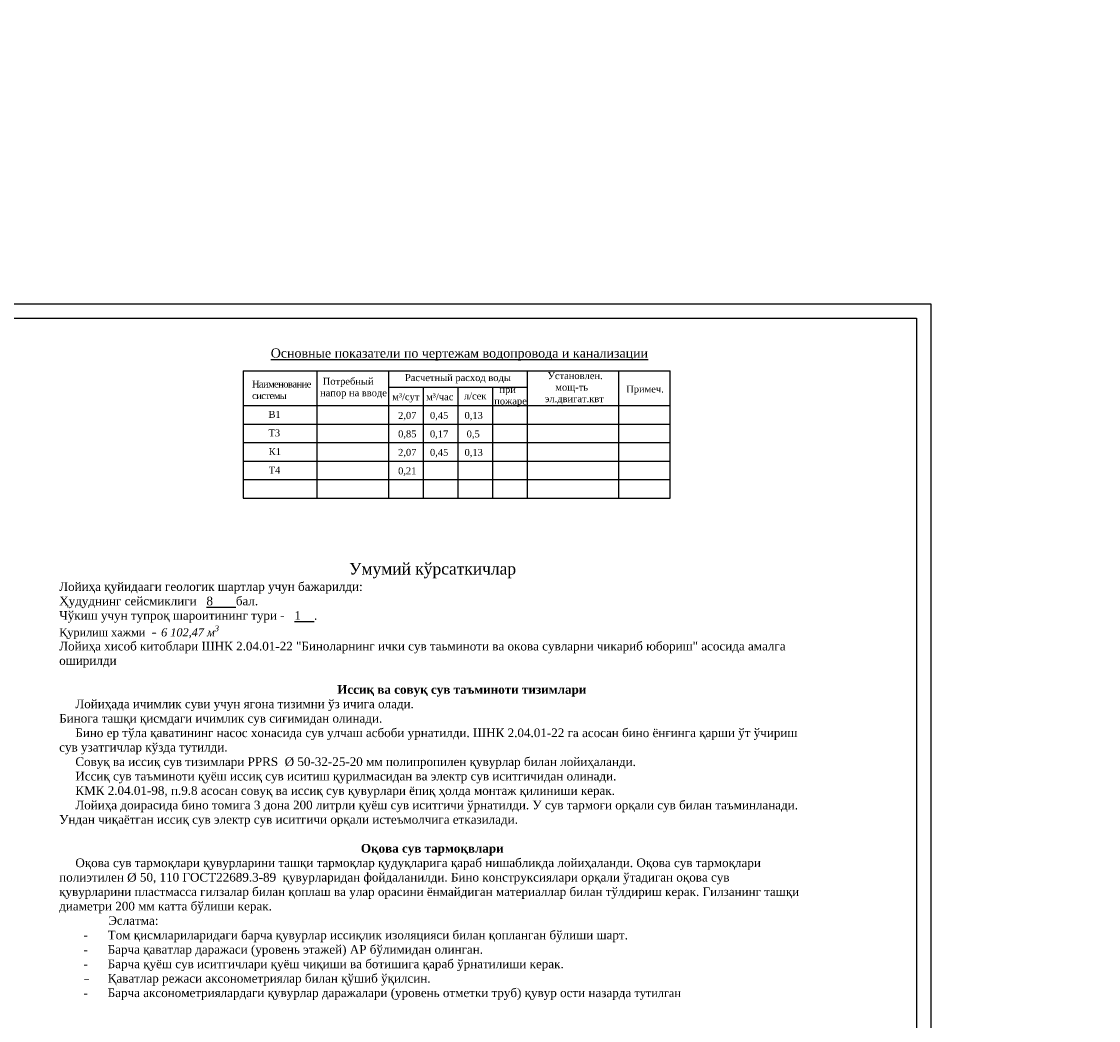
# Model space of a CAD drawing. Extents: x 4114239 to 5838486, y 780458 to 1383318.
# Tile 193 of 231: x 4475858 to 4513160, y 1346183 to 1380766. Entities that reach past the tile are written whole.
import ezdxf

# ---------------------------------------------------------------- set-up
doc = ezdxf.new("R2010")
doc.units = 0
doc.header["$MEASUREMENT"] = 0
doc.layers.add('Основные', color=160, linetype='Continuous', lineweight=40)
doc.styles.add('RomanS', font='romans.shx')
doc.styles.add('TIMES', font='times.ttf', dxfattribs={"height": 3})
doc.styles.add('ГОСТ 250', font='isocpeui.ttf', dxfattribs={"height": 300})

msp = doc.modelspace()

# ---------------------------------------------------------------- linework, layer by layer
at = {"color": 0}
for p, q in [((4447956.0865, 1370995.9427), (4507356.0865, 1370995.9427)), ((4507356.0865, 1370995.9427), (4507356.0865, 1328995.9427)), ((4449956.0865, 1370495.9427), (4506856.0865, 1370495.9427)), ((4506856.0865, 1370495.9427), (4506856.0865, 1329495.9427))]:
    msp.add_line(p, q, dxfattribs=at)
for p, q in [((4483529.6758, 1368667.7572), (4498329.6758, 1368667.7572)), ((4483529.6758, 1368667.7572), (4483529.6758, 1364267.7572)), ((4486089.6758, 1368667.7572), (4486089.6758, 1364267.7572)), ((4488569.6758, 1368667.7572), (4488569.6758, 1364267.7572)), ((4493369.6758, 1368667.7572), (4493369.6758, 1364267.7572)), ((4496533.0486, 1368667.7572), (4496533.0486, 1364267.7572)), ((4498329.6758, 1364267.7572), (4498329.6758, 1368667.7572)), ((4488569.6758, 1368107.7572), (4493369.6758, 1368107.7572)), ((4489769.6758, 1368107.7572), (4489769.6758, 1364267.7572)), ((4490969.6758, 1368107.7572), (4490969.6758, 1364267.7572)), ((4492169.6758, 1368107.7572), (4492169.6758, 1364267.7572)), ((4483529.6758, 1367467.7572), (4498329.6758, 1367467.7572)), ((4483529.6758, 1366827.7572), (4498329.6758, 1366827.7572)), ((4483529.6758, 1366187.7572), (4498329.6758, 1366187.7572)), ((4483529.6758, 1365547.7572), (4498329.6758, 1365547.7572)), ((4483529.6758, 1364907.7572), (4498329.6758, 1364907.7572)), ((4483529.6758, 1364267.7572), (4498329.6758, 1364267.7572))]:
    msp.add_line(p, q)

# ---------------------------------------------------------------- texts
at = {"attachment_point": 1, "style": 'TIMES'}
for s, insert, char_height, width in [('{\\LОсновные показатели по чертежам водопровода и канализации}', (4484491.172, 1369449.3954), 320, 12917.991433), (' Установлен.\\P    мощ-ть эл.двигат.квт\\P                  ', (4493985.8936, 1368627.0469), 240, 2300.790081), ('{\\T0.9;Наименование        системы}', (4483842.4068, 1368336.0716), 240, 2648.485163), ('{\\fArial|b0|i0|c238|p34; }Потребный напор на вводе', (4486198.5301, 1368432.6829), 240, 2351.748201), ('  Расчетный расход воды', (4488957.5201, 1368558.3264), 240, 4563.884593), (' л/сек', (4491090.4592, 1367922.9023), 240, 1081.411451), ('  при       пожаре', (4492230.8824, 1368148.8128), 240, 1138.759459), ('Примеч.', (4496804.044, 1368163.1432), 240, 1232.758954), (' м³/сут', (4488609.4701, 1367896.6684), 240, 1020.427614), (' м³/час', (4489782.411, 1367893.921), 240, 1062.161928), ('{\\fTimes New Roman|b0|i0|c204|p18;В\\fTimes New Roman|b0|i0|c238|p18;1}', (4484412.4965, 1367284.3121), 240, 394.402845), ('2,07', (4488901.9118, 1367251.0809), 240, 779.328623), ('0,45', (4490005.4269, 1367249.854), 240, 654.200581), ('0,13', (4491203.0168, 1367247.8839), 240, 621.134244), ('T3', (4484412.4965, 1366644.3121), 240, 394.402845), ('0,85', (4488901.9118, 1366611.0809), 240, 779.328623), ('0,17', (4490005.4269, 1366609.854), 240, 654.200581), ('0,5', (4491276.4024, 1366607.8839), 240, 621.134244), ('К1', (4484417.9269, 1365996.2267), 240, 351.940998), ('2,07', (4488901.9118, 1365971.0809), 240, 779.328623), ('0,45', (4490005.4269, 1365969.854), 240, 654.200581), ('0,13', (4491203.0168, 1365967.8839), 240, 621.134244), ('T4', (4484417.9269, 1365356.2267), 240, 351.940998), ('0,21', (4488901.9118, 1365331.0809), 240, 779.328623)]:
    msp.add_mtext(s, dxfattribs=dict(at, insert=insert, char_height=char_height, width=width))
at = {"lineweight": -3, "insert": (4477162.5923, 1362021.2051), "char_height": 280, "width": 25710.568766, "attachment_point": 1, "style": 'RomanS'}
msp.add_mtext('\\pxi35.86642;{\\fTimes New Roman|b0|i0|c204|p18;\\H1.42857x;Умумий кўрсаткичлар\\P\\pi0;\\H0.75x;Лойиҳа қуйидааги геологик шартлар учун бажарилди:\\PҲудуднинг сейсмиклиги\\L   \\fTimes New Roman|b0|i0|c0|p18;8\\fTimes New Roman|b0|i0|c204|p18;       \\lбал.\\PЧўкиш учун тупроқ шароитининг тури -\\L   \\fTimes New Roman|b0|i0|c0|p18;1\\fTimes New Roman|b0|i0|c204|p18;    \\l.\\fTimes New Roman|b0|i0|c0|p18;\\P\\A1;\\fTimes New Roman|b0|i0|c204|p18;\\H0.93333x;\\C256;\\c0;Қурилиш хажми\\fISOCPEUR|b0|i1|c204|p34; - \\fTimes New Roman|b0|i1|c0|p18;6\\fTimes New Roman|b0|i1|c204|p18; \\fTimes New Roman|b0|i1|c0|p18;102\\fTimes New Roman|b0|i1|c204|p18;,\\fTimes New Roman|b0|i1|c0|p18;47\\fTimes New Roman|b0|i1|c204|p18; м\\H0.7x;\\S3^ ;\\A0;\\fTimes New Roman|b0|i0|c204|p18;\\H1.53061x;\\C256;\\PЛойиҳа хисоб китоблари ШНК 2.04.01-22 "Биноларнинг ички сув таьминоти ва окова сувларни чикариб юбориш" асосида амалга оширилди\\fTimes New Roman|b0|i0|c0|p18;\\P\\fTimes New Roman|b0|i0|c204|p18;\\P\\fTimes New Roman|b0|i0|c0|p18;                                                                                     \\fTimes New Roman|b1|i0|c204|p18;Иссиқ ва совуқ сув таъминоти тизимлари\\P\\pi2;\\fTimes New Roman|b0|i0|c204|p18;Лойиҳада ичимлик суви учун ягона тизимни ўз ичига олади. \\P\\pi0;Бинога ташқи қисмдаги ичимлик сув сиғимидан олинади.\\fTimes New Roman|b0|i0|c0|p18; \\fTimes New Roman|b0|i0|c204|p18;\\P\\pi2;Бино ер тўла қаватининг насос хонасида \\C0;сув улчаш асбоби урнатилди\\fTimes New Roman|b0|i0|c0|p18;.\\fTimes New Roman|b0|i0|c204|p18; \\C256;ШНК 2.04.01-22 га асосан бино ёнғинга қарши ўт ўчириш сув узатгичлар кўзда тутилди. \\PСовуқ ва иссиқ сув тизимлари PPRS  Ø 50-32-25-20 мм полипропилен қувурлар билан лойиҳаланди. \\PИссиқ сув таъминоти қуёш иссиқ сув иситиш қурилмасидан ва электр сув иситгичидан олинади.\\PКМК 2\\C0;.04.01-98, п.9.8\\C256; асосан совуқ ва иссиқ сув қувурлари ёпиқ ҳолда монтаж қилиниши керак.\\PЛойиҳа доирасида бино томига \\fTimes New Roman|b0|i0|c0|p18;3\\fTimes New Roman|b0|i0|c204|p18; дона\\fTimes New Roman|b0|i0|c0|p18; 200 \\fTimes New Roman|b0|i0|c204|p18;литрли қуёш сув иситгичи ўрнатилди. У сув тармоғи орқали сув билан таъминланади. Ундан чиқаётган иссиқ сув электр сув иситгичи орқали истеъмолчига етказилади.\\fTimes New Roman|b0|i0|c0|p18;\\P\\fTimes New Roman|b0|i0|c204|p18;\\P\\pi37.31676;\\fTimes New Roman|b1|i0|c204|p18;Оқова сув тармоқвлари\\P\\pi2;\\fTimes New Roman|b0|i0|c204|p18;Оқова сув тармоқлари қувурларини ташқи тармоқлар қудуқларига қараб нишабликда лойиҳаланди. Оқова сув тармоқлари полиэтилен Ø 50, 110 ГОСТ22689.3-89  қувурларидан фойдаланилди. Бино конструксиялари орқали ўтадиган оқова сув қувурларини пластмасса гилзалар билан қоплаш ва улар орасини ёнмайдиган материаллар билан тўлдириш керак. Гилзанинг ташқи диаметри 200 мм катта бўлиши керак. \\P\\pi0;\\fTimes New Roman|b0|i0|c0|p18;               \\fTimes New Roman|b0|i0|c204|p18;Эслатма:\\P\\pi-3,l6,t6;-^IТом қисмлариларидаги барча қувурлар иссиқлик изоляцияси билан қопланган бўлиши шарт.\\P-^IБарча қаватлар даражаси (уровень этажей) АР бўлимидан олинган.\\P-^IБарча қуёш сув иситгичлари қуёш чиқиши ва ботишига қараб ўрнатилиши керак.\\P\\Fromans|c204;-^I\\fTimes New Roman|b0|i0|c204|p18;Қаватлар режаси аксонометриялар билан қўшиб ўқилсин.\\P-^IБарча аксонометриялардаги қувурлар даражалари (уровень отметки труб) қувур ости назарда \\H0.93334x;тутилган}', dxfattribs=at)
at = {"layer": 'Основные', "color": 0, "char_height": 351, "attachment_point": 1, "style": 'ГОСТ 250'}
for s, insert, width in [('\\pi1037;                                                                 бассейна и не разрушает конструкции бассейна. Если значение pH слишком высокое (больше 8.0), то эффективность дезинфекции снижается, вода может помутнеть, а также возможно отложение осадка.\\P\\pi0;Если уровень pH слишком низкий (меньше 7.0), то вода будет вызывать раздражение слизистых и кожи у посетителей, а материалы бассейна могут подвергаться коррозии.\\P\\pi1037;Во избежание резких скачков уровня pH при добавлении различных химикатов необходимо поддерживать достаточный уровень общей щелочности воды. Этот параметр складывается из растворенных карбонатов, бикарбонатов и гидроксидов, и его рекомендуемое значение составляет порядка 100-120 мг/л . Эти вещества действуют в качестве буфера, предотвращая резкое изменение pH при добавлении кислот или щелочей.\\P\\pi0;Для корректировки уровня pH используются следующие реагенты:\\P \\P\\P ', (4350412.7988, 1380726.1656), 16962.4), ('\\pi1037;^IДля увеличения pH\\P\\pi0; - Карбонат натрия (Na2CO3) или стиральная сода, так называемый pH-Плюс. Это соединение характеризуется значением pH 10, его введение также повышает общую щелочность воды.\\P \\P \\P\\P ', (4350225.9939, 1371295.1783), 16962.4), ('\\pi1477,t1.755e+004; - Гидроксид натрия (NaOH) или каустическая сода. Это соединение обладает сильными основными свойствами (pH порядка 14) и требует специальных мер предосторожности при обращении. Добавление гидроксида также приводит к увеличению щелочности.\\P ^IДля понижения уровня pH\\P - Гидросульфат натрия (NaHSO4), бисульфат натрия или сухая кислота, так называемый pH-минус. Это соединение выпускается в виде кристаллического порошка или гранул. Раствор этого соединения имеет pH 1. Обычно гидросульфат сначала растворяют в пластиковом контейнере, а потом добавляют в разные части в бассейн. При его использовании в воде увеличивается содержание сульфата.\\P - Гидрохлористая (соляная) кислота (HСl) является одним из самых дешевых реагентов. Однако, при обращении с ней требуется соблюдать меры предосторожности, поскольку концентрированный раствор (порядка 32%) кислоты химически высокоактивен. Рекомендуется разбавлять концентрат в пластиковой посуде перед добавлением в бассейн.\\P{\\fISOCTEUR|b0|i0|c204|p49;Внимание\\fISOCTEUR|b0|i0|c0|p49;! \\fISOCTEUR|b0|i0|c204|p49;Всегда\\fISOCTEUR|b0|i0|c0|p49; \\fISOCTEUR|b0|i0|c204|p49;добавляйте\\fISOCTEUR|b0|i0|c0|p49; \\fISOCTEUR|b0|i0|c204|p49;кислоту\\fISOCTEUR|b0|i0|c0|p49; \\fISOCTEUR|b0|i0|c204|p49;к\\fISOCTEUR|b0|i0|c0|p49; \\fISOCTEUR|b0|i0|c204|p49;воде\\fISOCTEUR|b0|i0|c0|p49;, \\fISOCTEUR|b0|i0|c204|p49;а\\fISOCTEUR|b0|i0|c0|p49; \\fISOCTEUR|b0|i0|c204|p49;не\\fISOCTEUR|b0|i0|c0|p49; \\fISOCTEUR|b0|i0|c204|p49;наоборот\\fISOCTEUR|b0|i1|c0|p49;.\\fISOCTEUR|b1|i1|c0|p49;\\P}Дезинфекция воды в бассейне пролонгированным хлор содержащим реагентом означает:\\P - устранение потенциально опасных бактерий\\P - предотвращение развития водорослей\\P - обеспечение того, что вода нетоксична и не вызывает раздражения кожи и слизистых оболочек.\\P - предотвращение образования нежелательного запаха или вкуса воды.\\PДезинфекция делает воду приятной и безопасной для купающихся.\\PДезинфекция связана с разрушением микроорганизмов: вирусов, бактерий, водорослей, грибков и плесени. Все они присутствуют в большом количестве в окружающей среде. В случае бассейновой воды дезинфекция в основном направлена на борьбу с бактериями и водорослями. Вода в бассейнах является идеальной средой для передачи бактерий от одного человека к другому. Добавление дезинфицирующих агентов в бассейн приводит к быстрой гибели бактерий, что снижает риск заражения. ', (4350103.1799, 1368967.7004), 17011.8)]:
    msp.add_mtext(s, dxfattribs=dict(at, insert=insert, width=width))
at = {"layer": 'Основные', "color": 0, "ltscale": 100, "char_height": 270, "width": 19998.194193, "attachment_point": 1, "style": 'ГОСТ 250'}
for s, insert in [('\\pi4483.7;{\\W0.95;План на отметке+3,300 с привязкой оборудования и аксессуаров}', (4308049.2878, 1375967.7534)), ('\\pi5669.4;{\\W0.95;План на отметке ±0.000 с привязкой оборудования}', (4306903.9909, 1375209.1217)), ('\\pi3887;{\\C7;План и узлы с закладными в чаше бассейна и комп. рез. на 1 этапе}', (4308646.4474, 1374428.2988)), ('\\pi2599.7;План насосно-фильтрационной станции с обвязкой оборудования. Вид по "а", "б".', (4309880.9503, 1373603.9197)), ('\\pi3565.3;Монтажная схема по обвязке чаши и насосно-фильтрационной станции', (4308889.2613, 1372803.7624)), ('\\pi4264.3;Монтажная схема по обвязке насосно-фильтрационной станции', (4308186.3015, 1372007.5784)), ('\\pi2964.1;План насосно-фильтрационной станции с деталировкой обвязки оборудования  ', (4309457.2346, 1370386.8211)), ('\\pi3306.7;План на отм. 3,300. Стройзадание по глубинам и разметке чаши бассейна ', (4309151.3713, 1367184.7307)), ('\\pi3213.7;План на отм. 3,300. Стройзадание по отверстиям, приямкам чаши бассейна ', (4309217.0494, 1366399.6863))]:
    msp.add_mtext(s, dxfattribs=dict(at, insert=insert))

doc.saveas('drawing.dxf')
